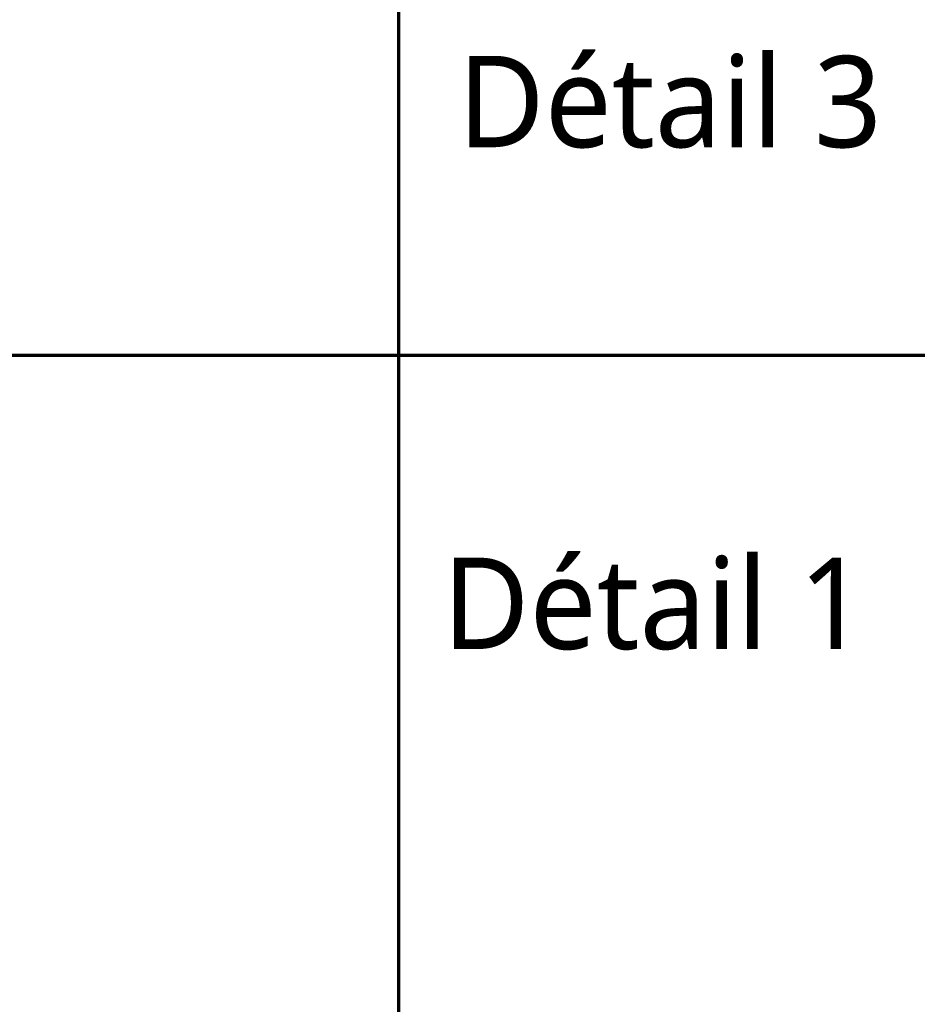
# Model space of a CAD drawing. Header units: millimetres. Extents: x -3314 to 21255525, y -15000 to 1735000.
# Tile 9 of 109: x 12503 to 13092, y 5789 to 6435. Entities that reach past the tile are written whole.
import ezdxf

# ---------------------------------------------------------------- set-up
doc = ezdxf.new("R2010")
doc.units = ezdxf.units.MM
doc.linetypes.add('CONTINU', pattern=[0])
doc.layers.add('Dessin_TEXTES', color=7, linetype='CONTINU')
doc.styles.add('Arial', font='segoeui.ttf')

msp = doc.modelspace()

# ---------------------------------------------------------------- linework, layer by layer
at = {"layer": 'Defpoints', "lineweight": 70}
for p, q in [((12751.43557765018, 12488.94345620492), (12751.43557765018, 4548.083707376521)), ((8721.250407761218, 6214.941429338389), (14273.13299637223, 6214.941429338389)), ((8721.250407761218, 6214.941429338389), (14273.13299637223, 6214.941429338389))]:
    msp.add_line(p, q, dxfattribs=at)

# ---------------------------------------------------------------- texts
at = {"layer": 'Dessin_TEXTES', "style": 'Arial'}
for s, p in [('Détail 3', (12790.45040776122, 6351.417080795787)), ('Détail 1', (12780.45040776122, 6021.879822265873))]:
    msp.add_text(s, height=60, dxfattribs=at).set_placement(p)

doc.saveas('drawing.dxf')
